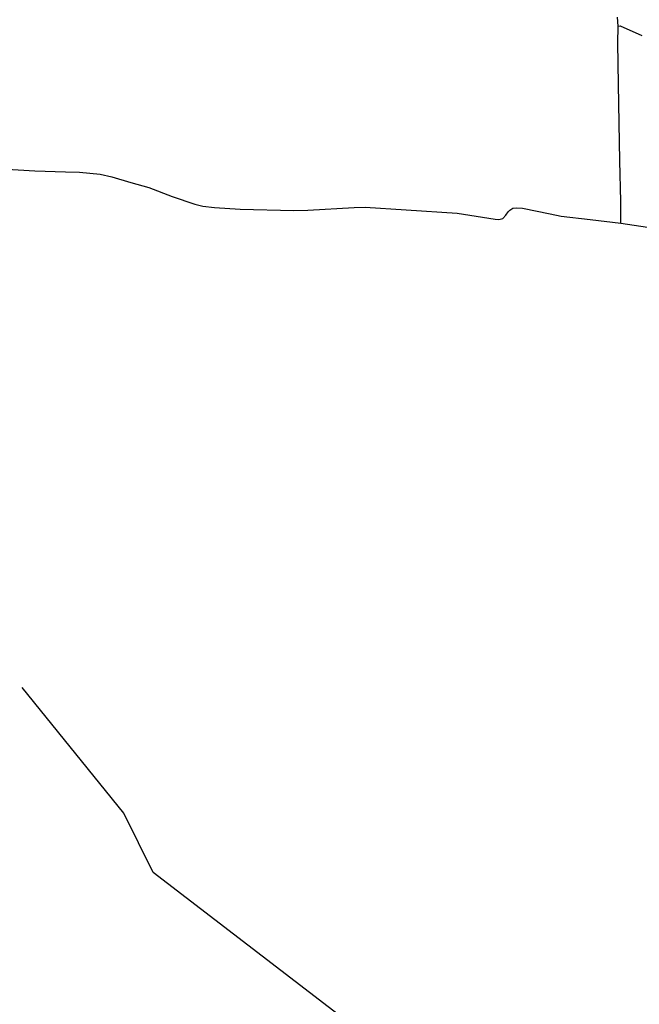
# Model space of a CAD drawing. Header units: millimetres. Extents: x 664923 to 767831, y 3118803 to 3207600.
# Tile 97 of 256: x 730514 to 733298, y 3142172 to 3146595. Entities that reach past the tile are written whole.
import ezdxf

# ---------------------------------------------------------------- set-up
doc = ezdxf.new("R2010")
doc.units = ezdxf.units.MM
doc.layers.add('roads_2', color=2, linetype='Continuous')
doc.layers.add('roads_3', color=3, linetype='Continuous')

msp = doc.modelspace()

# ---------------------------------------------------------------- linework, layer by layer
at = {"layer": 'roads_2'}
for points in [[(733202.37, 3146566.9), (733199.55, 3146605.9)], [(733215.44, 3145681.62), (733215.07, 3145778.4), (733210.1, 3145961.3), (733207.34, 3146130.21), (733204.63, 3146306.03), (733201.96, 3146489.73), (733202.37, 3146566.9)], [(730406.02, 3145927.24), (730581.84, 3145916.53), (730720.63, 3145911.35), (730782.74, 3145910.66), (730875.65, 3145901.87), (730928.42, 3145889.02), (731013.7, 3145864.57), (731095.13, 3145840.86), (731199.31, 3145801.54), (731301.47, 3145767.08), (731336.94, 3145757.97), (731389.33, 3145750.84), (731505.16, 3145744.68), (731746.29, 3145738.53), (731809.44, 3145740.05), (732017.14, 3145750.93), (732066.61, 3145753.27), (732250.94, 3145741.39), (732478.84, 3145726.01), (732650.89, 3145699.2), (732666.78, 3145698.15), (732684.48, 3145701.77), (732698.68, 3145717.57), (732708.52, 3145731.36), (732716.55, 3145740.24), (732730.09, 3145747.85), (732746.45, 3145750.35), (732772.48, 3145747.87), (732896.63, 3145722.84), (732946.34, 3145712.93), (733076.43, 3145697.98), (733215.44, 3145681.62), (733664.05, 3145614.35)], [(735231.99, 3138430.74), (735188.91, 3138442.06), (735203.64, 3138712.07), (734912.27, 3138864.66), (734645.12, 3139016.83), (734053.63, 3139901.15), (733740.31, 3140510.87), (733336.03, 3140880.55), (732177.34, 3141947.63), (731113.93, 3142763.75), (730982.83, 3143029.92), (730525, 3143594.41)]]:
    msp.add_lwpolyline(points, dxfattribs=at)
at = {"layer": 'roads_3'}
msp.add_lwpolyline([(733202.37, 3146566.9), (733212.03, 3146567.29), (733308.82, 3146524.37)], dxfattribs=at)

doc.saveas('drawing.dxf')
